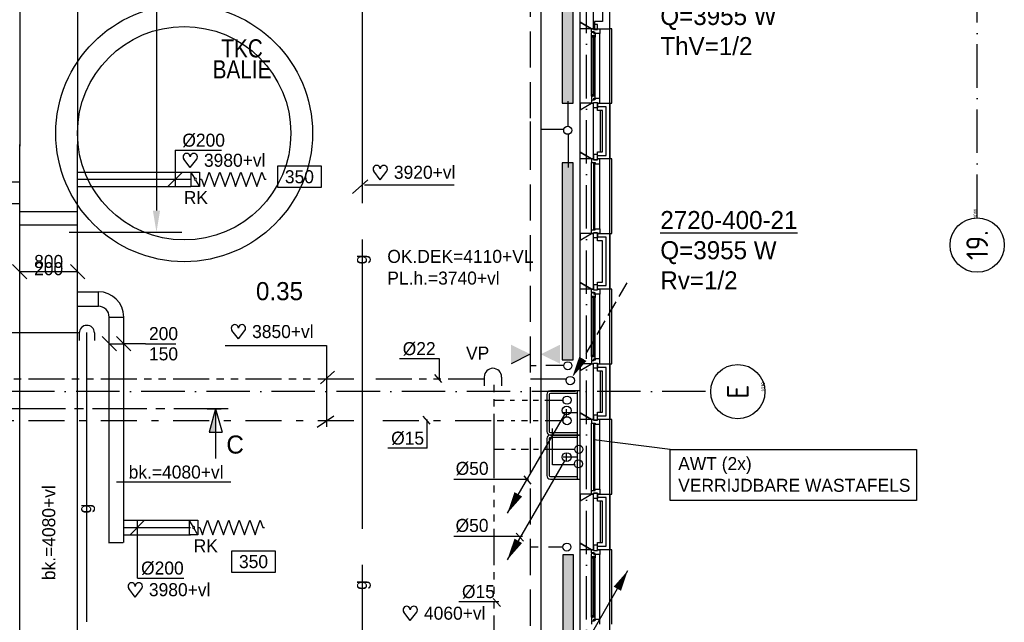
# Model space of a CAD drawing. Extents: x 25315 to 170951, y 867852 to 951952.
# Tile 69 of 119: x 126388 to 139999, y 902440 to 910768. Entities that reach past the tile are written whole.
import ezdxf
from ezdxf.enums import TextEntityAlignment as Align

# ---------------------------------------------------------------- set-up
doc = ezdxf.new("R2010")
doc.units = 0
doc.header["$LTSCALE"] = 100
for name, pattern in [('2322107', [2000, 1000, 1000]), ('2322108', [7, 5, -2]), ('2322109', [10, 5, -2, 1, -2]), ('2322110', [10, 5, -1, 1, -1, 1, -1]), ('2322111', [12, 5, -1, 1, -1, 1, -1, 1, -1]), ('2322134', [45, 40, -5]), ('CENTER2', [11.25, 7.5, -1.25, 1.25, -1.25]), ('CENTER4', [5, 3.125, -0.625, 0.625, -0.625]), ('DASHDOT', [9, 6, -1.5, 0, -1.5]), ('LURETOUR', [6, 4, -2])]:
    doc.linetypes.add(name, pattern=pattern)
doc.layers.get('0').update_dxf_attribs({"linetype": 'CONTINUOUS'})
doc.layers.get('DEFPOINTS').update_dxf_attribs({"linetype": 'CONTINUOUS'})
for name, color, linetype in [('AL$7----_STRAMIEN', 1, 'DASHDOT'), ('ALN-----_BLOCKNAAM', 2, 'CONTINUOUS'), ('BOUW', 8, 'CONTINUOUS'), ('DOORSNEDE', 1, 'CONTINUOUS'), ('FL82----', 7, 'CONTINUOUS'), ('WI561---', 1, 'CONTINUOUS'), ('WL524---', 4, 'CONTINUOUS'), ('WL531---', 4, 'CONTINUOUS'), ('WL532---', 4, 'CONTINUOUS'), ('WL5327--', 4, 'CONTINUOUS'), ('WL541---', 4, 'CONTINUOUS'), ('WL561---', 4, 'CONTINUOUS'), ('WL561---_AANVOER', 4, 'CONTINUOUS'), ('WL561---_RETOUR', 4, 'CONTINUOUS'), ('WL570---', 3, 'CONTINUOUS'), ('WL570---_HARTLIJN', 7, 'CONTINUOUS'), ('WL570---_RETOUR', 3, 'CONTINUOUS'), ('WL570---_TOEVOER', 3, 'CONTINUOUS'), ('WM541---', 1, 'CONTINUOUS'), ('WM570---', 1, 'CONTINUOUS')]:
    doc.layers.add(name, color=color, linetype=linetype)
doc.styles.add('BURO-018', font='BUROFONT.shx', dxfattribs={"height": 180})
doc.styles.add('BURO-025', font='BUROFONT.shx', dxfattribs={"height": 250})
doc.styles.add('BURO-050', font='BUROFONT.shx', dxfattribs={"height": 500})
doc.styles.get("Standard").update_dxf_attribs({"font": 'ISOCP'})
doc.styles.add('TECHNIC', font='technic_.ttf')

# ---------------------------------------------------------------- blocks, each defined once
blk = doc.blocks.new('2322401')
at = {"color": 0, "linetype": 'CONTINUOUS'}
for p, q in [((-0.5, 0.5, 1), (-0.5, 0.5)), ((-0.5, 0.5, 1), (-0.5, -0.5, 1)), ((0.5, 0.5, 1), (-0.5, 0.5, 1)), ((0.5, 0.5), (-0.5, 0.5)), ((-0.5, 0.5), (-0.5, -0.5)), ((0.5, 0.5, 1), (0.5, 0.5)), ((0.5, -0.5, 1), (0.5, 0.5, 1)), ((0.5, -0.5), (0.5, 0.5)), ((-0.5, -0.5, 1), (-0.5, -0.5)), ((-0.5, -0.5, 1), (0.5, -0.5, 1)), ((-0.5, -0.5), (0.5, -0.5)), ((0.5, -0.5, 1), (0.5, -0.5))]:
    blk.add_line(p, q, dxfattribs=at)
blk = doc.blocks.new('114-37S')
at = {"color": 0, "linetype": 'CONTINUOUS'}
for p, q in [((-305, 410), (-305, 0)), ((-270, 410), (-270, 50)), ((255, 460), (-255, 460)), ((255, 425), (-255, 425)), ((270, 50), (270, 410)), ((305, 0), (305, 410)), ((-50, 185), (50, 185)), ((0, 35), (0, 235)), ((-305, 35), (305, 35)), ((-305, 0), (305, 0))]:
    blk.add_line(p, q, dxfattribs=at)
for centre, radius, start, end in [((-255, 410), 50, 90, 180), ((-255, 410), 15, 90, 180), ((255, 410), 50, 0, 90), ((255, 410), 15, 0, 90), ((-255, 50), 15, 180, 270), ((255, 50), 15, 270, 0)]:
    blk.add_arc(centre, radius, start, end, dxfattribs=at)
blk = doc.blocks.new('LDV2121')
at = {"color": 0, "linetype": 'CONTINUOUS'}
blk.add_line((-0.25, -0.43), (-6.75, -11.69), dxfattribs=at)
blk.add_lwpolyline([(-6.75, -11.69, 0, 1, 0), (-5.5, -9.53, 1, 1, 0)], format="xyseb", dxfattribs=at)
blk.add_circle((0, 0), 0.5, dxfattribs=at)
blk = doc.blocks.new('CVHATCH1')
at = {"color": 0, "linetype": 'CONTINUOUS'}
blk.add_solid([(-0.5, -0.5), (0.5, -0.5), (-0.5, 0.5), (0.5, 0.5)], dxfattribs=at)
blk = doc.blocks.new('1010')
at = {"layer": 'AL$7----_STRAMIEN', "color": 7, "linetype": 'CONTINUOUS'}
blk.add_circle((0, 750), 750, dxfattribs=at)
at = {"layer": 'ALN-----_BLOCKNAAM', "linetype": 'CONTINUOUS'}
blk.add_text('1010', height=100, dxfattribs=at).set_placement((0, 0))
blk = doc.blocks.new('1011')
at = {"layer": 'AL$7----_STRAMIEN', "color": 7, "linetype": 'CONTINUOUS'}
blk.add_circle((-750, 0), 750, dxfattribs=at)
at = {"layer": 'ALN-----_BLOCKNAAM', "linetype": 'CONTINUOUS'}
blk.add_text('1011', height=100, dxfattribs=at).set_placement((0, 0))
blk = doc.blocks.new('LU-1D-K-C8')
at = {"color": 0, "linetype": 'CONTINUOUS'}
for p, q in [((-0.5, 100), (0.5, 100)), ((-0.5, -100), (0.5, -100))]:
    blk.add_line(p, q, dxfattribs=at)
at = {"layer": 'WL570---_HARTLIJN', "linetype": 'CENTER2'}
blk.add_line((-0.5, 0), (0.5, 0), dxfattribs=at)
blk = doc.blocks.new('LU-ORND')
at = {"color": 0, "linetype": 'CONTINUOUS'}
for p, q in [((-3, 1.5), (-3, -1.5)), ((3, 1.5), (-3, 1.5)), ((3, -1.5), (3, 1.5)), ((-3, -1.5), (3, -1.5))]:
    blk.add_line(p, q, dxfattribs=at)
blk = doc.blocks.new('LU-1D-F-C8398')
at = {"color": 0, "linetype": 'CONTINUOUS'}
for p, q in [((-460, 0), (-437, 0)), ((-437, 0), (-400, 100)), ((-400, 100), (-364, 0)), ((-364, 0), (-328, -100)), ((-328, -100), (-291, 0)), ((-291, 0), (-255, 100)), ((-255, 100), (-218, 0)), ((-218, 0), (-182, -100)), ((-182, -100), (-146, 0)), ((-146, 0), (-109, 100)), ((-109, 100), (-73, 0)), ((-73, 0), (-36, -100)), ((-36, -100), (0, 0)), ((0, 0), (36, 100)), ((36, 100), (73, 0)), ((73, 0), (109, -100)), ((109, -100), (146, 0)), ((146, 0), (182, 100)), ((182, 100), (218, 0)), ((218, 0), (255, -100)), ((255, -100), (291, 0)), ((291, 0), (328, 100)), ((328, 100), (364, 0)), ((364, 0), (400, -100)), ((400, -100), (437, 0)), ((437, 0), (460, 0))]:
    blk.add_line(p, q, dxfattribs=at)
blk = doc.blocks.new('LU-1D-KL-C874')
at = {"color": 0, "linetype": 'CONTINUOUS'}
for p, q in [((-58, 100), (-58, -100)), ((58, 100), (-58, 100)), ((51, 87), (7, 13)), ((58, -100), (58, 100)), ((-58, -100), (58, -100)), ((-7, -13), (-51, -87))]:
    blk.add_line(p, q, dxfattribs=at)
blk.add_circle((0, 0), 14.6, dxfattribs=at)
blk = doc.blocks.new('*U148', base_point=(123809, 130479))
at = {"layer": 'WM570---', "linetype": 'CONTINUOUS'}
for p, q in [((123809, 130879), (123809, 130379)), ((123809, 130879), (124449, 130879)), ((123909, 130578), (123709, 130379))]:
    blk.add_line(p, q, dxfattribs=at)
at = {"layer": 'WM570---', "linetype": 'CONTINUOUS', "style": 'BURO-018'}
blk.add_text('%%c200', height=180, dxfattribs=at).set_placement((123909, 130929))
blk = doc.blocks.new('LU-2D-K-320')
at = {"color": 0, "linetype": 'CONTINUOUS'}
for p, q in [((-0.5, 400), (0.5, 400)), ((-0.5, -400), (0.5, -400))]:
    blk.add_line(p, q, dxfattribs=at)
blk = doc.blocks.new('*U179', base_point=(126789, 136759))
at = {"layer": 'WM570---', "linetype": 'CONTINUOUS'}
for p, q in [((126289, 136858), (126488, 136659)), ((127089, 136858), (127288, 136659)), ((126389, 136759), (127189, 136759))]:
    blk.add_line(p, q, dxfattribs=at)
at = {"layer": 'WM570---', "linetype": 'CONTINUOUS', "style": 'BURO-018'}
for s, p in [('800', (126789, 136809)), ('200', (126789, 136709))]:
    blk.add_text(s, height=180, dxfattribs=at).set_placement(p, align=Align.CENTER)
blk = doc.blocks.new('HART')
at = {"color": 1}
for q in [(-39.7, 52.4), (39.7, 52.4)]:
    blk.add_line((0, 0), q, dxfattribs=at)
for centre, start, end in [((-22.1, 65.7), 0, 217.18669), ((22.1, 65.7), 322.81331, 180)]:
    blk.add_arc(centre, 22.1, start, end, dxfattribs=at)
blk = doc.blocks.new('CVRINFO2')
at = {"color": 0, "linetype": 'CONTINUOUS', "style": 'BURO-025'}
for tag, p in [('CV_TEXT125', (0, 0)), ('CV_TEXT225', (0, -4.17)), ('CV_TEXT325', (0, -8.33)), ('CV_TEXT425', (0, -12.5))]:
    blk.add_attdef(tag, p, '', height=2.5, dxfattribs=at)
blk = doc.blocks.new('LDV3108')
at = {"color": 0, "linetype": 'CONTINUOUS'}
for p, q in [((6.75, 11.69), (5.81, 10.07)), ((5.44, 9.42), (4.5, 7.79)), ((4.13, 7.14), (3.19, 5.52)), ((2.81, 4.87), (1.88, 3.25)), ((1.5, 2.6), (0.56, 0.97))]:
    blk.add_line(p, q, dxfattribs=at)
blk.add_lwpolyline([(0.25, 0.43, 0, 1, 0), (1.5, 2.6, 1, 1, 0)], format="xyseb", dxfattribs=at)
blk.add_circle((0, 0), 0.5, dxfattribs=at)
blk = doc.blocks.new('LDV1107')
at = {"color": 0, "linetype": 'CONTINUOUS'}
blk.add_line((0.25, 0.43), (6.75, 11.69), dxfattribs=at)
blk.add_lwpolyline([(6.75, 11.69, 0, 1, 0), (5.5, 9.53, 1, 1, 0)], format="xyseb", dxfattribs=at)
blk.add_circle((0, 0), 0.5, dxfattribs=at)
blk = doc.blocks.new('LDS')
at = {"color": 0, "linetype": 'CONTINUOUS'}
for p, q in [((0, 1), (1, 1)), ((0, -1), (1, -1))]:
    blk.add_line(p, q, dxfattribs=at)
blk.add_arc((0, 0), 1, 90, 270, dxfattribs=at)
blk = doc.blocks.new('2322134-2')
at = {"layer": 'WM541---', "color": 0, "style": 'BURO-018'}
for p in [(131126, 601581), (127314, 598138), (131126, 597081)]:
    blk.add_text('g', height=180, rotation=90, dxfattribs=at).set_placement(p, align=Align.MIDDLE)
blk = doc.blocks.new('LU-2D-K-C8')
at = {"color": 0, "linetype": 'CONTINUOUS'}
for p, q in [((-0.5, 100), (0.5, 100)), ((-0.5, -100), (0.5, -100))]:
    blk.add_line(p, q, dxfattribs=at)
blk = doc.blocks.new('*U482', base_point=(127825, 600417))
at = {"color": 0, "linetype": 'CONTINUOUS'}
for p, q in [((127725, 600317), (127526, 600516)), ((127925, 600317), (127726, 600516)), ((127625, 600417), (127825, 600417)), ((128125, 600417), (127825, 600417)), ((128125, 600417), (128545, 600417))]:
    blk.add_line(p, q, dxfattribs=at)
at = {"layer": 'WM570---', "linetype": 'CONTINUOUS', "style": 'BURO-018'}
for s, p in [('200', (128175, 600467)), ('150', (128175, 600187))]:
    blk.add_text(s, height=180, dxfattribs=at).set_placement(p)
blk = doc.blocks.new('LU-2D-B--1-C85A')
at = {"color": 0, "linetype": 'CONTINUOUS'}
for p, q in [((-250, -100), (-250, 100)), ((-100, -250), (100, -250))]:
    blk.add_line(p, q, dxfattribs=at)
for radius in [350, 150]:
    blk.add_arc((-250, -250), radius, 0, 90, dxfattribs=at)
blk = doc.blocks.new('*U483', base_point=(128017, 597776))
at = {"color": 0, "linetype": 'CONTINUOUS'}
for p, q in [((127917, 597777), (128116, 597976)), ((128017, 597176), (128017, 597976)), ((128017, 597176), (128656, 597176))]:
    blk.add_line(p, q, dxfattribs=at)
at = {"layer": 'WM570---', "linetype": 'CONTINUOUS', "style": 'BURO-018'}
blk.add_text('%%c200', height=180, dxfattribs=at).set_placement((128067, 597226))
blk = doc.blocks.new('LU-2D-K-12C')
at = {"color": 0, "linetype": 'CONTINUOUS'}
for p, q in [((-0.5, 150), (0.5, 150)), ((-0.5, -150), (0.5, -150))]:
    blk.add_line(p, q, dxfattribs=at)

msp = doc.modelspace()

# ---------------------------------------------------------------- hatches: boundary and pattern name
at = {"layer": 'WL570---'}
h = msp.add_hatch(color=1, dxfattribs=at)
h.paths.add_polyline_path([(133180.1, 906276.6), (133445, 906145.7), (133180.1, 906145.7)])
h.paths.add_polyline_path([(133180.1, 906145.7), (133445, 906145.7), (133445, 906143.2), (133180.1, 906012.4)])
h = msp.add_hatch(color=1, dxfattribs=at)
h.paths.add_polyline_path([(133859.1, 906276.6), (133594.2, 906145.7), (133859.1, 906145.7)])
h.paths.add_polyline_path([(133859.1, 906145.7), (133594.2, 906145.7), (133594.2, 906143.2), (133859.1, 906012.4)])

# ---------------------------------------------------------------- linework, layer by layer
at = {"color": 1, "linetype": 'BYBLOCK'}
for p, q in [((128278.9, 912650.4), (128278.9, 908130.1)), ((128275.4, 907830.1), (128378.9, 907830.1))]:
    msp.add_line(p, q, dxfattribs=at)
msp.add_solid([(128228.9, 908130.1), (128328.9, 908130.1), (128278.9, 907830.1)], dxfattribs=at)
at = {"layer": 'AL$7----_STRAMIEN', "color": 1}
for p, q in [((134223.6, 877276.5), (134223.6, 949018.6)), ((135869.9, 905627.5), (124793.2, 905627.5))]:
    msp.add_line(p, q, dxfattribs=at)
msp.add_lwpolyline([(139623.6, 908027.5), (139623.6, 949018.6)], dxfattribs=at)
msp.add_lwpolyline([(139623.6, 908027.5), (139623.6, 949018.6)], dxfattribs=at)
at = {"layer": 'BOUW'}
for p, q in [((134543.6, 880107.5), (134543.6, 929347.5)), ((134133.6, 909520.3), (134293.6, 909612.7)), ((134293.6, 909612.7), (134313.6, 909612.7)), ((134313.6, 909612.7), (134313.6, 908842.7)), ((134374.6, 909612.7), (134543.6, 909612.7)), ((134374.6, 909512.7), (134374.6, 909612.7)), ((134543.6, 909612.7), (134543.6, 908842.7)), ((134133.6, 908935.1), (134133.6, 909520.3)), ((134313.6, 909512.7), (134313.6, 908942.7)), ((134493.6, 909562.7), (134374.6, 909562.7)), ((134493.6, 909562.7), (134374.6, 909562.7)), ((134443.6, 909512.7), (134374.6, 909512.7)), ((134413.6, 909512.7), (134413.6, 908942.7)), ((134443.6, 908942.7), (134443.6, 909512.7)), ((134493.6, 908892.7), (134493.6, 909562.7)), ((134493.6, 908892.7), (134493.6, 909562.7)), ((134293.6, 908842.7), (134133.6, 908935.1)), ((134374.6, 908842.7), (134374.6, 908942.7)), ((134374.6, 908942.7), (134443.6, 908942.7)), ((134313.6, 908842.7), (134293.6, 908842.7)), ((134374.6, 908892.7), (134493.6, 908892.7)), ((134374.6, 908892.7), (134493.6, 908892.7)), ((134543.6, 908842.7), (134374.6, 908842.7)), ((134133.6, 907720.3), (134293.6, 907812.7)), ((134133.6, 907135.1), (134133.6, 907720.3)), ((134293.6, 907812.7), (134313.6, 907812.7)), ((134313.6, 907812.7), (134313.6, 907042.7)), ((134374.6, 907812.7), (134543.6, 907812.7)), ((134374.6, 907712.7), (134374.6, 907812.7)), ((134493.6, 907762.7), (134374.6, 907762.7)), ((134443.6, 907712.7), (134374.6, 907712.7)), ((134443.6, 907142.7), (134443.6, 907712.7)), ((134493.6, 907092.7), (134493.6, 907762.7)), ((134543.6, 907812.7), (134543.6, 907042.7)), ((134374.6, 907042.7), (134374.6, 907142.7)), ((134374.6, 907142.7), (134443.6, 907142.7)), ((134293.6, 907042.7), (134133.6, 907135.1)), ((134313.6, 907042.7), (134293.6, 907042.7)), ((134374.6, 907092.7), (134493.6, 907092.7)), ((134543.6, 907042.7), (134374.6, 907042.7)), ((134133.6, 905920.3), (134293.6, 906012.7)), ((134133.6, 905335.1), (134133.6, 905920.3)), ((134293.6, 906012.7), (134313.6, 906012.7)), ((134313.6, 906012.7), (134313.6, 905242.7)), ((134313.6, 905912.7), (134313.6, 905342.7)), ((134374.6, 906012.7), (134543.6, 906012.7)), ((134374.6, 905912.7), (134374.6, 906012.7)), ((134493.6, 905962.7), (134374.6, 905962.7)), ((134493.6, 905962.7), (134374.6, 905962.7)), ((134443.6, 905912.7), (134374.6, 905912.7)), ((134413.6, 905912.7), (134413.6, 905342.7)), ((134443.6, 905342.7), (134443.6, 905912.7)), ((134493.6, 905292.7), (134493.6, 905962.7)), ((134493.6, 905292.7), (134493.6, 905962.7)), ((134543.6, 906012.7), (134543.6, 905242.7)), ((134293.6, 905242.7), (134133.6, 905335.1)), ((134313.6, 905242.7), (134293.6, 905242.7)), ((134374.6, 905242.7), (134374.6, 905342.7)), ((134374.6, 905342.7), (134443.6, 905342.7)), ((134374.6, 905292.7), (134493.6, 905292.7)), ((134374.6, 905292.7), (134493.6, 905292.7)), ((134543.6, 905242.7), (134374.6, 905242.7)), ((134133.6, 904120.3), (134293.6, 904212.7)), ((134293.6, 904212.7), (134313.6, 904212.7)), ((134313.6, 904212.7), (134313.6, 903442.7)), ((134374.6, 904212.7), (134543.6, 904212.7)), ((134374.6, 904112.7), (134374.6, 904212.7)), ((134493.6, 904162.7), (134374.6, 904162.7)), ((134493.6, 904162.7), (134374.6, 904162.7)), ((134493.6, 903492.7), (134493.6, 904162.7)), ((134493.6, 903492.7), (134493.6, 904162.7)), ((134543.6, 904212.7), (134543.6, 903442.7)), ((134133.6, 903535.1), (134133.6, 904120.3)), ((134313.6, 904112.7), (134313.6, 903542.7)), ((134443.6, 904112.7), (134374.6, 904112.7)), ((134413.6, 904112.7), (134413.6, 903542.7)), ((134443.6, 903542.7), (134443.6, 904112.7)), ((134133.6, 903535.1), (134293.6, 903442.7)), ((134133.6, 903442.7), (134133.6, 903535.1)), ((134133.6, 902320.3), (134133.6, 903535.1)), ((134293.6, 903442.7), (134133.6, 903535.1)), ((134318.6, 903503.7), (134318.6, 903432.7)), ((134374.6, 903503.7), (134318.6, 903503.7)), ((134374.6, 903442.7), (134374.6, 903542.7)), ((134374.6, 903542.7), (134443.6, 903542.7)), ((134374.6, 903432.7), (134374.6, 903503.7)), ((134374.6, 903492.7), (134493.6, 903492.7)), ((134374.6, 903492.7), (134493.6, 903492.7)), ((134293.6, 903442.7), (134133.6, 903442.7)), ((134290.6, 903386), (134294.8, 903388.4)), ((134290.6, 903343.5), (134290.6, 903386)), ((134331.6, 903343.5), (134290.6, 903343.5)), ((134290.6, 902511.9), (134290.6, 903343.5)), ((134292.9, 903326.5), (134292.9, 903343.5)), ((134292.9, 903343.5), (134306.4, 903343.5)), ((134306.4, 903326.5), (134292.9, 903326.5)), ((134293.6, 903398.7), (134293.6, 903442.7)), ((134293.6, 903442.7), (134318.6, 903442.7)), ((134313.6, 903442.7), (134293.6, 903442.7)), ((134329.6, 903398.7), (134293.6, 903398.7)), ((134294.8, 903395.5), (134324.6, 903395.5)), ((134294.8, 903388.4), (134294.8, 903395.5)), ((134306.4, 903343.5), (134306.4, 903326.5)), ((134308.6, 903341.5), (134308.6, 902513.9)), ((134329.6, 903341.5), (134308.6, 903341.5)), ((134318.6, 903442.7), (134318.6, 903432.7)), ((134318.6, 903432.7), (134374.6, 903432.7)), ((134318.6, 903432.7), (134374.6, 903432.7)), ((134324.6, 903395.5), (134324.6, 903373)), ((134324.6, 903373), (134329.6, 903373)), ((134329.6, 903392.7), (134329.6, 903398.7)), ((134344.6, 903392.7), (134329.6, 903392.7)), ((134329.6, 903381), (134344.6, 903381)), ((134329.6, 903373), (134329.6, 903381)), ((134329.6, 902513.9), (134329.6, 903341.5)), ((134331.6, 903326.5), (134331.6, 903343.5)), ((134344.6, 903328.6), (134331.6, 903326.5)), ((134344.6, 903375.7), (134344.6, 903392.7)), ((134344.6, 903381), (134344.6, 903375.7)), ((134407.6, 903375.7), (134344.6, 903375.7)), ((134344.6, 903375.7), (134344.6, 903328.6)), ((134344.6, 902526.8), (134344.6, 903328.6)), ((134374.6, 903442.7), (134407.6, 903442.7)), ((134374.6, 903432.7), (134374.6, 903442.7)), ((134543.6, 903442.7), (134374.6, 903442.7)), ((134407.6, 903442.7), (134407.6, 903375.7)), ((134407.6, 902479.7), (134407.6, 903375.7)), ((134573.6, 903442.7), (134543.6, 903442.7)), ((134573.6, 902412.7), (134573.6, 903442.7)), ((134290.6, 902511.9), (134290.6, 902469.4)), ((134331.6, 902511.9), (134290.6, 902511.9)), ((134292.9, 902528.9), (134292.9, 902511.9)), ((134306.4, 902528.9), (134292.9, 902528.9)), ((134292.9, 902511.9), (134306.4, 902511.9)), ((134306.4, 902511.9), (134306.4, 902528.9)), ((134308.6, 902513.9), (134329.6, 902513.9)), ((134331.6, 902528.9), (134331.6, 902511.9)), ((134344.6, 902526.8), (134331.6, 902528.9)), ((134344.6, 902479.7), (134344.6, 902526.8)), ((134290.6, 902469.4), (134294.8, 902466.9)), ((134293.6, 902456.7), (134293.6, 902412.7)), ((134329.6, 902456.7), (134293.6, 902456.7)), ((134294.8, 902466.9), (134294.8, 902459.9)), ((134294.8, 902459.9), (134324.6, 902459.9)), ((134324.6, 902482.4), (134329.6, 902482.4)), ((134324.6, 902459.9), (134324.6, 902482.4)), ((134329.6, 902482.4), (134329.6, 902474.4)), ((134329.6, 902474.4), (134344.6, 902474.4)), ((134329.6, 902462.7), (134329.6, 902456.7)), ((134344.6, 902462.7), (134329.6, 902462.7)), ((134344.6, 902474.4), (134344.6, 902479.7)), ((134344.6, 902479.7), (134344.6, 902462.7)), ((134407.6, 902479.7), (134344.6, 902479.7)), ((134407.6, 902412.7), (134407.6, 902479.7))]:
    msp.add_line(p, q, dxfattribs=at)
for points in [[(134313.6, 910642.7), (134293.6, 910642.7), (134133.6, 910735.1), (134133.6, 916720.3), (134293.6, 916812.7), (134313.6, 916812.7)], [(134333.6, 910642.7), (134543.6, 910642.7), (134543.6, 916812.7), (134333.6, 916812.7), (134333.6, 916712.7), (134443.6, 916712.7), (134443.6, 916092.7), (134443.6, 910742.7), (134333.6, 910742.7)], [(134293.6, 910642.7), (134133.6, 910642.7), (134133.6, 910735.1)], [(134318.6, 910632.7), (134374.6, 910632.7), (134374.6, 910703.7), (134318.6, 910703.7)], [(134290.6, 910586), (134294.8, 910588.4), (134294.8, 910595.5), (134324.6, 910595.5), (134324.6, 910573), (134329.6, 910573), (134329.6, 910581), (134344.6, 910581), (134344.6, 910575.7), (134344.6, 910528.6), (134331.6, 910526.5), (134331.6, 910543.5), (134290.6, 910543.5)], [(134292.9, 910543.5), (134306.4, 910543.5), (134306.4, 910526.5), (134292.9, 910526.5)], [(134293.6, 910642.7), (134318.6, 910642.7), (134318.6, 910632.7), (134374.6, 910632.7), (134374.6, 910642.7), (134407.6, 910642.7), (134407.6, 910575.7), (134344.6, 910575.7), (134344.6, 910592.7), (134329.6, 910592.7), (134329.6, 910598.7), (134293.6, 910598.7)], [(134308.6, 909713.9), (134329.6, 909713.9), (134329.6, 910541.5), (134308.6, 910541.5)], [(134290.6, 909669.4), (134294.8, 909666.9), (134294.8, 909659.9), (134324.6, 909659.9), (134324.6, 909682.4), (134329.6, 909682.4), (134329.6, 909674.4), (134344.6, 909674.4), (134344.6, 909679.7), (134344.6, 909726.8), (134331.6, 909728.9), (134331.6, 909711.9), (134290.6, 909711.9)], [(134292.9, 909711.9), (134306.4, 909711.9), (134306.4, 909728.9), (134292.9, 909728.9)], [(134293.6, 909612.7), (134133.6, 909612.7), (134133.6, 909520.3)], [(134293.6, 909612.7), (134318.6, 909612.7), (134318.6, 909622.7), (134374.6, 909622.7), (134374.6, 909612.7), (134407.6, 909612.7), (134407.6, 909679.7), (134344.6, 909679.7), (134344.6, 909662.7), (134329.6, 909662.7), (134329.6, 909656.7), (134293.6, 909656.7)], [(134318.6, 909622.7), (134374.6, 909622.7), (134374.6, 909551.7), (134318.6, 909551.7)], [(134293.6, 908842.7), (134133.6, 908842.7), (134133.6, 908935.1)], [(134293.6, 908792.7), (134293.6, 908792.7), (134344.6, 908792.7), (134344.6, 908775.7), (134407.6, 908775.7), (134407.6, 908775.7), (134407.6, 908775.7), (134407.6, 908775.7), (134407.6, 908775.7), (134407.6, 908842.7), (134374.6, 908842.7), (134374.6, 908832.7), (134318.6, 908832.7), (134318.6, 908842.7), (134318.6, 908842.7), (134293.6, 908842.7)], [(134318.6, 908832.7), (134374.6, 908832.7), (134374.6, 908903.7), (134318.6, 908903.7)], [(134319.6, 907867.7), (134340.6, 907867.7), (134340.6, 908787.7), (134319.6, 908787.7)], [(134293.6, 907862.7), (134293.6, 907862.7), (134344.6, 907862.7), (134344.6, 907879.7), (134407.6, 907879.7), (134407.6, 907879.7), (134407.6, 907879.7), (134407.6, 907879.7), (134407.6, 907879.7), (134407.6, 907812.7), (134374.6, 907812.7), (134374.6, 907822.7), (134318.6, 907822.7), (134318.6, 907812.7), (134318.6, 907812.7), (134293.6, 907812.7)], [(134318.6, 907822.7), (134374.6, 907822.7), (134374.6, 907751.7), (134318.6, 907751.7)], [(134293.6, 907812.7), (134133.6, 907812.7), (134133.6, 907720.3)], [(134293.6, 907042.7), (134133.6, 907042.7), (134133.6, 907135.1)], [(134293.6, 907042.7), (134318.6, 907042.7), (134318.6, 907032.7), (134374.6, 907032.7), (134374.6, 907042.7), (134407.6, 907042.7), (134407.6, 906975.7), (134344.6, 906975.7), (134344.6, 906992.7), (134329.6, 906992.7), (134329.6, 906998.7), (134293.6, 906998.7)], [(134318.6, 907032.7), (134374.6, 907032.7), (134374.6, 907103.7), (134318.6, 907103.7)], [(134290.6, 906986), (134294.8, 906988.4), (134294.8, 906995.5), (134324.6, 906995.5), (134324.6, 906973), (134329.6, 906973), (134329.6, 906981), (134344.6, 906981), (134344.6, 906975.7), (134344.6, 906928.6), (134331.6, 906926.5), (134331.6, 906943.5), (134290.6, 906943.5)], [(134292.9, 906943.5), (134306.4, 906943.5), (134306.4, 906926.5), (134292.9, 906926.5)], [(134308.6, 906113.9), (134329.6, 906113.9), (134329.6, 906941.5), (134308.6, 906941.5)], [(134290.6, 906069.4), (134294.8, 906066.9), (134294.8, 906059.9), (134324.6, 906059.9), (134324.6, 906082.4), (134329.6, 906082.4), (134329.6, 906074.4), (134344.6, 906074.4), (134344.6, 906079.7), (134344.6, 906126.8), (134331.6, 906128.9), (134331.6, 906111.9), (134290.6, 906111.9)], [(134292.9, 906111.9), (134306.4, 906111.9), (134306.4, 906128.9), (134292.9, 906128.9)], [(134293.6, 906012.7), (134318.6, 906012.7), (134318.6, 906022.7), (134374.6, 906022.7), (134374.6, 906012.7), (134407.6, 906012.7), (134407.6, 906079.7), (134344.6, 906079.7), (134344.6, 906062.7), (134329.6, 906062.7), (134329.6, 906056.7), (134293.6, 906056.7)], [(134293.6, 906012.7), (134133.6, 906012.7), (134133.6, 905920.3)], [(134318.6, 906022.7), (134374.6, 906022.7), (134374.6, 905951.7), (134318.6, 905951.7)], [(134293.6, 905242.7), (134133.6, 905242.7), (134133.6, 905335.1)], [(134293.6, 905192.7), (134293.6, 905192.7), (134344.6, 905192.7), (134344.6, 905175.7), (134407.6, 905175.7), (134407.6, 905175.7), (134407.6, 905175.7), (134407.6, 905175.7), (134407.6, 905175.7), (134407.6, 905242.7), (134374.6, 905242.7), (134374.6, 905232.7), (134318.6, 905232.7), (134318.6, 905242.7), (134318.6, 905242.7), (134293.6, 905242.7)], [(134318.6, 905232.7), (134374.6, 905232.7), (134374.6, 905303.7), (134318.6, 905303.7)], [(134319.6, 904267.7), (134340.6, 904267.7), (134340.6, 905187.7), (134319.6, 905187.7)], [(134293.6, 904262.7), (134293.6, 904262.7), (134344.6, 904262.7), (134344.6, 904279.7), (134407.6, 904279.7), (134407.6, 904279.7), (134407.6, 904279.7), (134407.6, 904279.7), (134407.6, 904279.7), (134407.6, 904212.7), (134374.6, 904212.7), (134374.6, 904222.7), (134318.6, 904222.7), (134318.6, 904212.7), (134318.6, 904212.7), (134293.6, 904212.7)], [(134293.6, 904212.7), (134133.6, 904212.7), (134133.6, 904120.3)], [(134318.6, 904222.7), (134374.6, 904222.7), (134374.6, 904151.7), (134318.6, 904151.7)]]:
    msp.add_lwpolyline(points, close=True, dxfattribs=at)
for points in [[(134133.6, 909520.3), (134133.6, 910735.1)], [(134290.6, 909711.9), (134290.6, 910543.5)], [(134407.6, 909679.7), (134407.6, 910575.7)], [(134543.6, 909612.7), (134573.6, 909612.7), (134573.6, 910642.7), (134543.6, 910642.7)], [(134344.6, 909726.8), (134344.6, 910528.6)], [(134133.6, 907720.3), (134133.6, 908935.1)], [(134293.6, 907862.7), (134293.6, 908792.7)], [(134407.6, 907879.7), (134407.6, 908775.7)], [(134543.6, 907812.7), (134573.6, 907812.7), (134573.6, 908842.7), (134543.6, 908842.7)], [(134133.6, 905920.3), (134133.6, 907135.1)], [(134543.6, 906012.7), (134573.6, 906012.7), (134573.6, 907042.7), (134543.6, 907042.7)], [(134290.6, 906111.9), (134290.6, 906943.5)], [(134344.6, 906126.8), (134344.6, 906928.6)], [(134407.6, 906079.7), (134407.6, 906975.7)], [(134133.6, 904120.3), (134133.6, 905335.1)], [(134543.6, 904212.7), (134573.6, 904212.7), (134573.6, 905242.7), (134543.6, 905242.7)], [(134293.6, 904262.7), (134293.6, 905192.7)], [(134407.6, 904279.7), (134407.6, 905175.7)]]:
    msp.add_lwpolyline(points, dxfattribs=at)
for radius in [1775, 1475]:
    msp.add_circle((128661.6, 909198.7), radius, dxfattribs=at)
at = {"layer": 'DEFPOINTS', "color": 0, "linetype": 'BYBLOCK'}
for p in [(128175.4, 907830.1), (128278.9, 907830.1)]:
    msp.add_point(p, dxfattribs=at)
at = {"layer": 'DOORSNEDE', "color": 210, "linetype": 'CENTER2'}
msp.add_line((129269.8, 905391.5), (123619.4, 905391.5), dxfattribs=at)
at = {"layer": 'DOORSNEDE', "color": 150}
msp.add_line((128980, 905391.5), (129171.7, 905391.5), dxfattribs=at)
at = {"layer": 'DOORSNEDE', "color": 210}
for p, q in [((129095.9, 905391.5), (129005.7, 905066.4)), ((129095.9, 905391.5), (129186.2, 905066.4)), ((129095.9, 905391.5), (129095.9, 904705.2)), ((129005.7, 905066.4), (129186.2, 905066.4))]:
    msp.add_line(p, q, dxfattribs=at)
msp.add_solid([(129005.7, 905066.4), (129095.9, 905066.4), (129095.9, 905391.5)], dxfattribs=at)
at = {"layer": 'WL531---', "linetype": '2322109'}
for p, q in [((131008.4, 905224.6), (126228.8, 905224.6)), ((132907.3, 905224.6), (131284.5, 905224.6)), ((133079.5, 905224.6), (132986.4, 905224.6)), ((133233.2, 905224.6), (133181.9, 905224.6)), ((133405.4, 905224.6), (133326.3, 905224.6)), ((133554.3, 905224.6), (133484.5, 905224.6)), ((133897.4, 905224.6), (133652.1, 905224.6)), ((133751.1, 904617.7), (133751.1, 905224.6)), ((134064.9, 904617.7), (133751.1, 904617.7))]:
    msp.add_line(p, q, dxfattribs=at)
at = {"layer": 'WL531---', "color": 1}
for p, q in [((135379.8, 904826.7), (134323.9, 904962.3)), ((135379.8, 904123.8), (135379.8, 904826.7)), ((135379.8, 904826.7), (138785.1, 904826.7)), ((138785.1, 904826.7), (138785.1, 904123.8)), ((138785.1, 904123.8), (135379.8, 904123.8))]:
    msp.add_line(p, q, dxfattribs=at)
at = {"layer": 'WL532---', "linetype": '2322110'}
for p, q in [((131008.4, 905800.5), (126303.3, 905800.5)), ((132809.8, 905800.5), (131284.5, 905800.5)), ((132947.9, 904822.1), (132947.9, 905800.5)), ((132947.9, 905510.6), (133084.2, 905510.6)), ((133168, 905510.6), (133228.5, 905510.6)), ((133335.6, 905510.6), (133405.4, 905510.6)), ((133484.5, 905510.6), (133559, 905510.6)), ((133647.4, 905510.6), (133895.1, 905510.6)), ((132947.9, 904831.4), (133084.2, 904831.4)), ((133186.6, 904831.4), (133242.5, 904831.4)), ((133321.6, 904831.4), (133419.4, 904831.4)), ((133489.2, 904831.4), (133559, 904831.4)), ((133633.5, 904831.4), (134058.1, 904831.4))]:
    msp.add_line(p, q, dxfattribs=at)
at = {"layer": 'WL5327--', "linetype": '2322111'}
msp.add_line((132947.9, 899631.5), (132947.9, 904822.1), dxfattribs=at)
at = {"layer": 'WL541---', "color": 3, "linetype": '2322134'}
for p, q in [((131126.1, 899232.2), (131126.1, 915807.5)), ((126169.4, 906444.8), (127201.4, 906444.8)), ((127313.6, 906444.8), (127313.6, 897078.1))]:
    msp.add_line(p, q, dxfattribs=at)
at = {"layer": 'WL561---'}
for p, q in [((133967.8, 909290.3), (133967.8, 909642.3)), ((133967.8, 909178.5), (133967.8, 908725.4))]:
    msp.add_line(p, q, dxfattribs=at)
at = {"layer": 'WL561---', "color": 1}
for p, q in [((132190, 906081.9), (131638.1, 906081.9)), ((132190, 905784.1), (132190, 906081.9)), ((132021.3, 904845.3), (132021.3, 905240.5)), ((132021.3, 904845.3), (131478.6, 904845.3)), ((133009.2, 902724), (132457.3, 902724))]:
    msp.add_line(p, q, dxfattribs=at)
for centre in [(133963.4, 909239.4, -120), (133965.1, 905985.5, -120), (133954.2, 905509.7), (133954.2, 905225.7), (134117.2, 904830.4), (134112, 904629.8), (133951.8, 903479.2, -120)]:
    msp.add_circle(centre, 55.7, dxfattribs=at)
at = {"layer": 'WL561---_AANVOER', "linetype": '2322107'}
for p, q in [((133597.2, 909181.5), (133597.2, 911359.8)), ((133909.3, 909249.5), (133597.2, 909249.5)), ((133597.2, 905810.1), (133597.2, 909181.5)), ((133597.2, 903424.7), (133597.2, 905810.1)), ((133597.2, 902308.7), (133597.2, 903436.1))]:
    msp.add_line(p, q, dxfattribs=at)
at = {"layer": 'WL561---_RETOUR', "linetype": '2322108'}
for p, q in [((133447.2, 909406.7), (133447.2, 911209.8)), ((133447.2, 908860.8), (133447.2, 909406.7)), ((133447.2, 895391), (133447.2, 908860.8)), ((133527.9, 905983.8), (133447.2, 905983.8)), ((133896.6, 905990.8), (133662.2, 905990.8)), ((133937.2, 905800.3), (133447.2, 905800.3)), ((133555.5, 903478.7), (133447.2, 903478.7)), ((133896.6, 903478.7), (133698.7, 903478.7))]:
    msp.add_line(p, q, dxfattribs=at)
at = {"layer": 'WL570---', "color": 1}
msp.add_line((133445, 906143.2), (133180.1, 906012.4), dxfattribs=at)
at = {"layer": 'WL570---'}
msp.add_line((127616.4, 903544.6), (127816.4, 903544.6), dxfattribs=at)
at = {"layer": 'WL570---_HARTLIJN', "color": 1, "linetype": 'CONTINUOUS'}
for p, q in [((132120.1, 905865.1), (132219.3, 905753.6)), ((131960.6, 905290.4), (132059.8, 905178.9)), ((133355.2, 904461.8), (133454.4, 904350.3)), ((133419.3, 904412.3), (132388.9, 904412.3)), ((133339.1, 903623.9), (132388.9, 903623.9)), ((133252.3, 903673.4), (133351.5, 903561.9)), ((132933.7, 902770), (133032.9, 902658.5))]:
    msp.add_line(p, q, dxfattribs=at)
at = {"layer": 'WL570---_RETOUR'}
for p, q in [((126388.7, 909228.2), (126388.7, 909018.6)), ((127188.7, 909228.2), (127188.7, 909029.9)), ((126388.7, 908115.4), (127188.7, 908115.4)), ((127190.1, 907928.5), (126388.7, 907928.5))]:
    msp.add_line(p, q, dxfattribs=at)
at = {"layer": 'WM570---'}
for p, q in [((130990, 908367.5), (131199.6, 908556)), ((132393.1, 908481.9), (131156.4, 908481.9)), ((127074.2, 907830.1), (128631.5, 907830.1)), ((129230.6, 906263.5), (130630.5, 906263.5)), ((130630.5, 906263.5), (130630.5, 905139.9)), ((130546.3, 905735), (130740.7, 905911.6)), ((130500, 905135.8), (130729.7, 905294.7)), ((127725.5, 904380.9), (129307.9, 904380.9))]:
    msp.add_line(p, q, dxfattribs=at)

# ---------------------------------------------------------------- block references
at = {"layer": 'AL$7----_STRAMIEN', "color": 8}
ref = msp.add_blockref('1011', (139623.6, 908027.5), dxfattribs=dict(at, xscale=0.5, yscale=0.5, zscale=0.5, rotation=90))
ref.add_attrib('STR-NAAM', '19.', dxfattribs={"color": 3, "linetype": 'CONTINUOUS', "height": 300, "rotation": 90}).set_placement((139623.6, 907652.5), align=Align.MIDDLE)
ref = msp.add_blockref('1010', (136689.6, 905627.5), dxfattribs=dict(at, xscale=0.5, yscale=0.5, zscale=0.5, rotation=90))
ref.add_attrib('STR-NAAM', 'E', dxfattribs={"color": 3, "linetype": 'CONTINUOUS', "height": 300, "rotation": 90}).set_placement((136314.6, 905627.5), align=Align.MIDDLE)
ref = msp.add_blockref('1010', (136689.6, 905627.5), dxfattribs=dict(at, xscale=0.5, yscale=0.5, zscale=0.5, rotation=90))
ref.add_attrib('STR-NAAM', 'E', dxfattribs={"color": 3, "linetype": 'CONTINUOUS', "height": 300, "rotation": 90}).set_placement((136314.6, 905627.5), align=Align.MIDDLE)
at = {"layer": 'FL82----', "rotation": 90}
for p in [(134133.6, 905333.2), (134133.6, 904723.2)]:
    msp.add_blockref('114-37S', p, dxfattribs=at)
at = {"layer": 'WI561---'}
ref = msp.add_blockref('CVRINFO2', (135243.6, 911111), dxfattribs=dict(at, xscale=100, yscale=100, zscale=100))
ref.add_attrib('CV_TEXT125', '%%u2720-400-21', (135243.6, 911111), dxfattribs={"layer": '0', "color": 2, "linetype": 'CONTINUOUS', "height": 250, "style": 'BURO-025'})
ref.add_attrib('CV_TEXT225', 'Q=3955 W', (135243.6, 910694.3), dxfattribs={"layer": '0', "color": 2, "linetype": 'CONTINUOUS', "height": 250, "style": 'BURO-025'})
ref.add_attrib('CV_TEXT325', 'ThV=1/2', (135243.6, 910277.7), dxfattribs={"layer": '0', "color": 2, "linetype": 'CONTINUOUS', "height": 250, "style": 'BURO-025'})
ref = msp.add_blockref('CVRINFO2', (135243.6, 907873.7), dxfattribs=dict(at, xscale=100, yscale=100, zscale=100))
ref.add_attrib('CV_TEXT125', '%%u2720-400-21', (135243.6, 907873.7), dxfattribs={"layer": '0', "color": 2, "linetype": 'CONTINUOUS', "height": 250, "style": 'BURO-025'})
ref.add_attrib('CV_TEXT225', 'Q=3955 W', (135243.6, 907457), dxfattribs={"layer": '0', "color": 2, "linetype": 'CONTINUOUS', "height": 250, "style": 'BURO-025'})
ref.add_attrib('CV_TEXT325', 'Rv=1/2', (135243.6, 907040.4), dxfattribs={"layer": '0', "color": 2, "linetype": 'CONTINUOUS', "height": 250, "style": 'BURO-025'})
at = {"layer": 'WL524---', "color": 2, "xscale": 121.5, "yscale": 121.5, "zscale": 121.5}
for p in [(133948.6, 905366.1), (133948.6, 904723.2)]:
    msp.add_blockref('LDV2121', p, dxfattribs=at)
at = {"layer": 'WL531---', "color": 2, "xscale": 105, "yscale": 105, "zscale": 105, "rotation": 270.6028417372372}
msp.add_blockref('LDS', (127316.3, 906438.7), dxfattribs=at)
at = {"layer": 'WL541---', "color": 2, "xscale": 120, "yscale": 120, "zscale": 120, "rotation": 270}
msp.add_blockref('LDS', (132929.4, 905829.8), dxfattribs=at)
at = {"layer": 'WL561---', "xscale": 2720, "yscale": 150, "rotation": 90}
for name, p, zscale in [('2322401', (133962.3, 910975.5), 400), ('CVHATCH1', (133962.3, 910975.5), 2720), ('2322401', (133962.3, 907427.7), 400), ('CVHATCH1', (133962.3, 907427.7), 2720), ('2322401', (133969.7, 902010.5, 120), 400), ('CVHATCH1', (133969.7, 902010.5, 120), 2720)]:
    msp.add_blockref(name, p, dxfattribs=dict(at, zscale=zscale))
at = {"layer": 'WL561---_AANVOER', "color": 2, "xscale": 115.5, "yscale": 115.5, "zscale": 115.5}
msp.add_blockref('LDV1107', (134014.2, 901803.2), dxfattribs=at)
at = {"layer": 'WL561---_RETOUR', "color": 2, "xscale": 115.5, "yscale": 115.5, "zscale": 115.5}
msp.add_blockref('LDV3108', (133999, 905779.9), dxfattribs=at)
at = {"layer": 'WL570---_RETOUR', "color": 3, "linetype": 'LURETOUR', "xscale": 5325.249794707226, "rotation": 270}
msp.add_blockref('LU-2D-K-320', (126788.7, 911890.9), dxfattribs=at)
at = {"layer": 'WL570---_RETOUR', "linetype": 'LURETOUR'}
for name, p, xscale, rotation in [('LU-2D-K-320', (126788.7, 903809.3), 10464.07778780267, 89.99999999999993), ('LU-1D-F-C8398', (129337.2, 908562.8), -1, 180), ('LU-1D-F-C8398', (129313.1, 903749.5), -1, 180)]:
    msp.add_blockref(name, p, dxfattribs=dict(at, xscale=xscale, rotation=rotation))
for p, xscale in [((127967.6, 908562.8), 1575.450379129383), ((128282, 903749.5), 931.1973158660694)]:
    msp.add_blockref('LU-1D-K-C8', p, dxfattribs=dict(at, xscale=xscale))
at = {"layer": 'WL570---_RETOUR', "linetype": 'CONTINUOUS', "xscale": -1, "rotation": 180}
for p in [(128816.1, 908562.8), (128792, 903749.5)]:
    msp.add_blockref('LU-1D-KL-C874', p, dxfattribs=at)
at = {"layer": 'WL570---_TOEVOER', "linetype": 'CONTINUOUS'}
for name, p, xscale, rotation in [('LU-2D-K-12C', (125771, 908371.4), 1250.409893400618, 180), ('LU-2D-K-C8', (127725.5, 905101.2), 3113.271647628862, 90)]:
    msp.add_blockref(name, p, dxfattribs=dict(at, xscale=xscale, rotation=rotation))
at = {"layer": 'WL570---_TOEVOER', "linetype": 'CONTINUOUS', "xscale": 295.6617955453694}
msp.add_blockref('LU-2D-K-C8', (127327.7, 906907.9), dxfattribs=at)
at = {"layer": 'WL570---_TOEVOER', "linetype": 'CONTINUOUS'}
msp.add_blockref('LU-2D-B--1-C85A', (127725.5, 906907.9), dxfattribs=at)
at = {"layer": 'WM541---'}
msp.add_blockref('2322134-2', (0, 305873.1), dxfattribs=at)
at = {"layer": 'WM570---'}
for name, p in [('*U148', (128536.7, 908562.8)), ('*U179', (126788.7, 907286.5)), ('*U483', (128016.5, 903649.5))]:
    msp.add_blockref(name, p, dxfattribs=at)
at = {"layer": 'WM570---', "xscale": 2.25, "yscale": 2.25, "zscale": 2.25}
for p in [(128745.9, 908723.3), (131371.6, 908556.6), (129411.6, 906355.8), (127985.1, 902788.4), (131787.3, 902463.4)]:
    msp.add_blockref('HART', p, dxfattribs=at)
at = {"layer": 'WM570---'}
ref = msp.add_blockref('LU-ORND', (130254.5, 908597.4), dxfattribs=dict(at, xscale=-100, yscale=100, zscale=100))
ref.add_attrib('LU_TEXT1', '350', dxfattribs={"layer": '0', "color": 1, "linetype": 'CONTINUOUS', "height": 180, "style": 'BURO-018'}).set_placement((130254.5, 908597.4), align=Align.MIDDLE)
at = {"layer": 'WM570---', "linetype": 'CONTINUOUS'}
msp.add_blockref('*U482', (127825.5, 906289.7), dxfattribs=at)
at = {"layer": 'WM570---'}
ref = msp.add_blockref('LU-ORND', (129620.2, 903278.8), dxfattribs=dict(at, xscale=-100, yscale=100, zscale=100))
ref.add_attrib('LU_TEXT1', '350', dxfattribs={"layer": '0', "color": 1, "linetype": 'CONTINUOUS', "height": 180, "style": 'BURO-018'}).set_placement((129620.2, 903278.8), align=Align.MIDDLE)

# ---------------------------------------------------------------- texts
at = {"layer": 'BOUW', "color": 1, "style": 'BURO-018'}
for s, p in [('OK.DEK=4110+VL', (131469.8, 907406.8)), ('PL.h.=3740+vl', (131469.8, 907106.8))]:
    msp.add_text(s, height=180, dxfattribs=at).set_placement(p)
at = {"layer": 'BOUW', "style": 'BURO-025'}
msp.add_text('0.35', height=250, dxfattribs=at).set_placement((129654.2, 906891.6))
at = {"layer": 'BOUW', "style": 'TECHNIC'}
for tag, text, p in [('TKC', 'TKC', (129461.9, 910247.3)), ('BALIE', 'Functie', (129461.9, 909956.9))]:
    msp.add_attdef(tag, text=text, height=250, dxfattribs=at).set_placement(p, align=Align.CENTER)
at = {"layer": 'DOORSNEDE', "color": 150, "style": 'BURO-050'}
msp.add_text('C', height=250, dxfattribs=at).set_placement((129245.4, 904771.3))
at = {"layer": 'WL531---', "color": 1, "style": 'BURO-018'}
for s, p in [('AWT (2x)', (135490.8, 904543)), ('VERRIJDBARE WASTAFELS', (135490.8, 904243))]:
    msp.add_text(s, height=180, dxfattribs=at).set_placement(p)
at = {"layer": 'WL570---', "color": 1, "style": 'BURO-018'}
for s, p in [('RK', (128656.7, 908219.5)), ('VP', (132557.6, 906070.6)), ('RK', (128793, 903406.2))]:
    msp.add_text(s, height=180, dxfattribs=at).set_placement(p)
at = {"layer": 'WL570---_HARTLIJN', "color": 1, "linetype": 'CENTER4', "style": 'BURO-018'}
for s, p in [('%%c22', (131682.6, 906131.7)), ('%%c15', (131523.1, 904895.1)), ('%%c50', (132414.6, 904477)), ('%%c50', (132413.6, 903688.6)), ('%%c15', (132501.8, 902773.8))]:
    msp.add_text(s, height=180, dxfattribs=at).set_placement(p)
at = {"layer": 'WM570---', "color": 1, "style": 'BURO-018'}
for s, p in [('3980+vl', (128935.3, 908735.5)), ('3920+vl', (131561, 908568.8)), ('3850+vl', (129601, 906368.1)), ('bk.=4080+vl', (127894.5, 904426.3)), ('3980+vl', (128174.5, 902800.6)), ('4060+vl', (131976.7, 902475.7))]:
    msp.add_text(s, height=180, dxfattribs=at).set_placement(p)
msp.add_text('bk.=4080+vl', height=180, rotation=90, dxfattribs=at).set_placement((126879.8, 903022.3))

doc.saveas('drawing.dxf')
